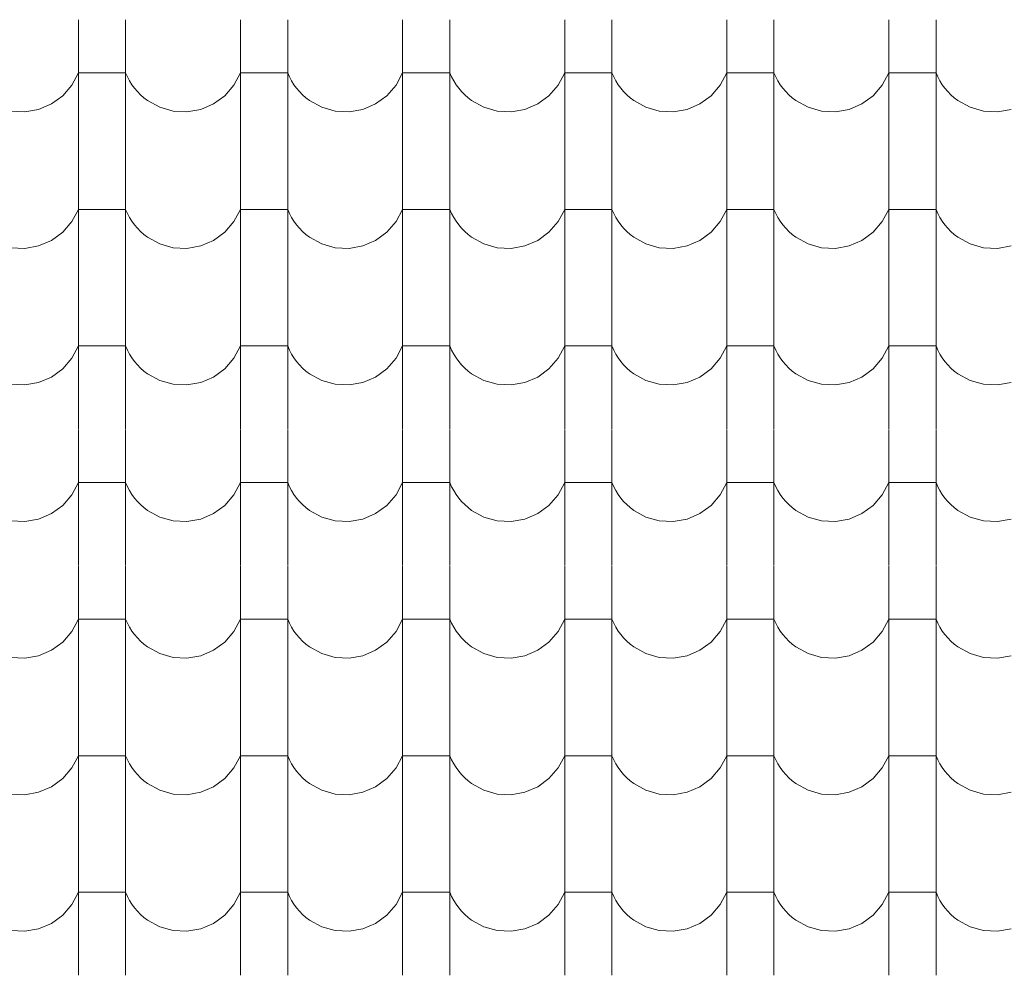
# Model space of a CAD drawing. Header units: millimetres. Extents: x -20699 to 32021, y -4298 to 11971.
# Tile 33 of 74: x -13469 to -12466, y 8829 to 9802. Entities that reach past the tile are written whole.
import ezdxf

# ---------------------------------------------------------------- set-up
doc = ezdxf.new("R2010")
doc.units = ezdxf.units.MM
doc.header["$MEASUREMENT"] = 0
doc.layers.add('A-A_1_Bourané_Výplně - Povrchové', color=7, linetype='Continuous')
doc.layers.add('A-A_1_Konstrukce - střechy a skořepiny', color=7, linetype='Continuous')

# ---------------------------------------------------------------- blocks, each defined once
blk = doc.blocks.new('*X1', base_point=(-21954.7, -8431.5))
at = {"layer": 'A-A_1_Bourané_Výplně - Povrchové', "color": 251, "linetype": 'Continuous', "lineweight": 20, "true_color": 0x6a6a6a}
for p, q in [((-13408.9, 9801.5), (-13408.9, 9663)), ((-13360.9, 9801.5), (-13360.9, 9663)), ((-13243.9, 9801.5), (-13243.9, 9663)), ((-13195.9, 9801.5), (-13195.9, 9663)), ((-13078.9, 9801.5), (-13078.9, 9663)), ((-13030.9, 9801.5), (-13030.9, 9663)), ((-12913.9, 9801.5), (-12913.9, 9663)), ((-12865.9, 9801.5), (-12865.9, 9663)), ((-12748.9, 9801.5), (-12748.9, 9663)), ((-12700.9, 9801.5), (-12700.9, 9663)), ((-12583.9, 9801.5), (-12583.9, 9663)), ((-12535.9, 9801.5), (-12535.9, 9663)), ((-13415.6, 9735), (-13408.9, 9747.5)), ((-13384.9, 9747.5), (-13408.9, 9747.5)), ((-13360.9, 9747.5), (-13384.9, 9747.5)), ((-13360.9, 9747.5), (-13359, 9743.3)), ((-13359, 9743.3), (-13356.9, 9739.3)), ((-13250.6, 9735), (-13243.9, 9747.5)), ((-13219.9, 9747.5), (-13243.9, 9747.5)), ((-13195.9, 9747.5), (-13219.9, 9747.5)), ((-13195.9, 9747.5), (-13194, 9743.3)), ((-13194, 9743.3), (-13191.9, 9739.3)), ((-13085.6, 9735), (-13078.9, 9747.5)), ((-13054.9, 9747.5), (-13078.9, 9747.5)), ((-13030.9, 9747.5), (-13054.9, 9747.5)), ((-13030.9, 9747.5), (-13029, 9743.3)), ((-13029, 9743.3), (-13026.9, 9739.3)), ((-12920.6, 9735), (-12913.9, 9747.5)), ((-12889.9, 9747.5), (-12913.9, 9747.5)), ((-12865.9, 9747.5), (-12889.9, 9747.5)), ((-12865.9, 9747.5), (-12864, 9743.3)), ((-12864, 9743.3), (-12861.9, 9739.3)), ((-12755.6, 9735), (-12748.9, 9747.5)), ((-12724.9, 9747.5), (-12748.9, 9747.5)), ((-12700.9, 9747.5), (-12724.9, 9747.5)), ((-12700.9, 9747.5), (-12699, 9743.3)), ((-12699, 9743.3), (-12696.9, 9739.3)), ((-12590.6, 9735), (-12583.9, 9747.5)), ((-12559.9, 9747.5), (-12583.9, 9747.5)), ((-12535.9, 9747.5), (-12559.9, 9747.5)), ((-12535.9, 9747.5), (-12534, 9743.3)), ((-12534, 9743.3), (-12531.9, 9739.3)), ((-13424.9, 9724.2), (-13415.6, 9735)), ((-13356.9, 9739.3), (-13354.5, 9735.4)), ((-13354.5, 9735.4), (-13351.8, 9731.7)), ((-13259.9, 9724.2), (-13250.6, 9735)), ((-13191.9, 9739.3), (-13189.5, 9735.4)), ((-13189.5, 9735.4), (-13186.8, 9731.7)), ((-13094.9, 9724.2), (-13085.6, 9735)), ((-13026.9, 9739.3), (-13024.5, 9735.4)), ((-13024.5, 9735.4), (-13021.8, 9731.7)), ((-12929.9, 9724.2), (-12920.6, 9735)), ((-12861.9, 9739.3), (-12859.5, 9735.4)), ((-12859.5, 9735.4), (-12856.8, 9731.7)), ((-12764.9, 9724.2), (-12755.6, 9735)), ((-12696.9, 9739.3), (-12694.5, 9735.4)), ((-12694.5, 9735.4), (-12691.8, 9731.7)), ((-12599.9, 9724.2), (-12590.6, 9735)), ((-12531.9, 9739.3), (-12529.5, 9735.4)), ((-12529.5, 9735.4), (-12526.8, 9731.7)), ((-13436.4, 9715.9), (-13424.9, 9724.2)), ((-13351.8, 9731.7), (-13348.9, 9728.3)), ((-13348.9, 9728.3), (-13345.7, 9725)), ((-13345.7, 9725), (-13342.3, 9722)), ((-13271.4, 9715.9), (-13259.9, 9724.2)), ((-13186.8, 9731.7), (-13183.9, 9728.3)), ((-13183.9, 9728.3), (-13180.7, 9725)), ((-13180.7, 9725), (-13177.3, 9722)), ((-13106.4, 9715.9), (-13094.9, 9724.2)), ((-13021.8, 9731.7), (-13018.9, 9728.3)), ((-13018.9, 9728.3), (-13015.7, 9725)), ((-13015.7, 9725), (-13012.3, 9722)), ((-12941.4, 9715.9), (-12929.9, 9724.2)), ((-12856.8, 9731.7), (-12853.9, 9728.3)), ((-12853.9, 9728.3), (-12850.7, 9725)), ((-12850.7, 9725), (-12847.3, 9722)), ((-12776.4, 9715.9), (-12764.9, 9724.2)), ((-12691.8, 9731.7), (-12688.9, 9728.3)), ((-12688.9, 9728.3), (-12685.7, 9725)), ((-12685.7, 9725), (-12682.3, 9722)), ((-12611.4, 9715.9), (-12599.9, 9724.2)), ((-12526.8, 9731.7), (-12523.9, 9728.3)), ((-12523.9, 9728.3), (-12520.7, 9725)), ((-12520.7, 9725), (-12517.3, 9722)), ((-13449.4, 9710.3), (-13436.4, 9715.9)), ((-13342.3, 9722), (-13338.7, 9719.2)), ((-13338.7, 9719.2), (-13326.2, 9712.4)), ((-13326.2, 9712.4), (-13312.6, 9708.5)), ((-13284.4, 9710.3), (-13271.4, 9715.9)), ((-13177.3, 9722), (-13173.7, 9719.2)), ((-13173.7, 9719.2), (-13161.2, 9712.4)), ((-13161.2, 9712.4), (-13147.6, 9708.5)), ((-13119.4, 9710.3), (-13106.4, 9715.9)), ((-13012.3, 9722), (-13008.7, 9719.2)), ((-13008.7, 9719.2), (-12996.2, 9712.4)), ((-12996.2, 9712.4), (-12982.6, 9708.5)), ((-12954.4, 9710.3), (-12941.4, 9715.9)), ((-12847.3, 9722), (-12843.7, 9719.2)), ((-12843.7, 9719.2), (-12831.2, 9712.4)), ((-12831.2, 9712.4), (-12817.6, 9708.5)), ((-12789.4, 9710.3), (-12776.4, 9715.9)), ((-12682.3, 9722), (-12678.7, 9719.2)), ((-12678.7, 9719.2), (-12666.2, 9712.4)), ((-12666.2, 9712.4), (-12652.6, 9708.5)), ((-12624.4, 9710.3), (-12611.4, 9715.9)), ((-12517.3, 9722), (-12513.7, 9719.2)), ((-12513.7, 9719.2), (-12501.2, 9712.4)), ((-12501.2, 9712.4), (-12487.6, 9708.5)), ((-13477.6, 9708.5), (-13463.4, 9707.8)), ((-13463.4, 9707.8), (-13449.4, 9710.3)), ((-13312.6, 9708.5), (-13298.4, 9707.8)), ((-13298.4, 9707.8), (-13284.4, 9710.3)), ((-13147.6, 9708.5), (-13133.4, 9707.8)), ((-13133.4, 9707.8), (-13119.4, 9710.3)), ((-12982.6, 9708.5), (-12968.4, 9707.8)), ((-12968.4, 9707.8), (-12954.4, 9710.3)), ((-12817.6, 9708.5), (-12803.4, 9707.8)), ((-12803.4, 9707.8), (-12789.4, 9710.3)), ((-12652.6, 9708.5), (-12638.4, 9707.8)), ((-12638.4, 9707.8), (-12624.4, 9710.3)), ((-12487.6, 9708.5), (-12473.4, 9707.8)), ((-12473.4, 9707.8), (-12459.4, 9710.3)), ((-13408.9, 9662.5), (-13408.9, 9524)), ((-13360.9, 9662.5), (-13360.9, 9524)), ((-13243.9, 9662.5), (-13243.9, 9524)), ((-13195.9, 9662.5), (-13195.9, 9524)), ((-13078.9, 9662.5), (-13078.9, 9524)), ((-13030.9, 9662.5), (-13030.9, 9524)), ((-12913.9, 9662.5), (-12913.9, 9524)), ((-12865.9, 9662.5), (-12865.9, 9524)), ((-12748.9, 9662.5), (-12748.9, 9524)), ((-12700.9, 9662.5), (-12700.9, 9524)), ((-12583.9, 9662.5), (-12583.9, 9524)), ((-12535.9, 9662.5), (-12535.9, 9524)), ((-13415.6, 9596), (-13408.9, 9608.5)), ((-13384.9, 9608.5), (-13408.9, 9608.5)), ((-13360.9, 9608.5), (-13384.9, 9608.5)), ((-13360.9, 9608.5), (-13359, 9604.3)), ((-13359, 9604.3), (-13356.9, 9600.3)), ((-13250.6, 9596), (-13243.9, 9608.5)), ((-13219.9, 9608.5), (-13243.9, 9608.5)), ((-13195.9, 9608.5), (-13219.9, 9608.5)), ((-13195.9, 9608.5), (-13194, 9604.3)), ((-13194, 9604.3), (-13191.9, 9600.3)), ((-13085.6, 9596), (-13078.9, 9608.5)), ((-13054.9, 9608.5), (-13078.9, 9608.5)), ((-13030.9, 9608.5), (-13054.9, 9608.5)), ((-13030.9, 9608.5), (-13029, 9604.3)), ((-13029, 9604.3), (-13026.9, 9600.3)), ((-12920.6, 9596), (-12913.9, 9608.5)), ((-12889.9, 9608.5), (-12913.9, 9608.5)), ((-12865.9, 9608.5), (-12889.9, 9608.5)), ((-12865.9, 9608.5), (-12864, 9604.3)), ((-12864, 9604.3), (-12861.9, 9600.3)), ((-12755.6, 9596), (-12748.9, 9608.5)), ((-12724.9, 9608.5), (-12748.9, 9608.5)), ((-12700.9, 9608.5), (-12724.9, 9608.5)), ((-12700.9, 9608.5), (-12699, 9604.3)), ((-12699, 9604.3), (-12696.9, 9600.3)), ((-12590.6, 9596), (-12583.9, 9608.5)), ((-12559.9, 9608.5), (-12583.9, 9608.5)), ((-12535.9, 9608.5), (-12559.9, 9608.5)), ((-12535.9, 9608.5), (-12534, 9604.3)), ((-12534, 9604.3), (-12531.9, 9600.3)), ((-13424.9, 9585.2), (-13415.6, 9596)), ((-13356.9, 9600.3), (-13354.5, 9596.4)), ((-13354.5, 9596.4), (-13351.8, 9592.7)), ((-13351.8, 9592.7), (-13348.9, 9589.3)), ((-13259.9, 9585.2), (-13250.6, 9596)), ((-13191.9, 9600.3), (-13189.5, 9596.4)), ((-13189.5, 9596.4), (-13186.8, 9592.7)), ((-13186.8, 9592.7), (-13183.9, 9589.3)), ((-13094.9, 9585.2), (-13085.6, 9596)), ((-13026.9, 9600.3), (-13024.5, 9596.4)), ((-13024.5, 9596.4), (-13021.8, 9592.7)), ((-13021.8, 9592.7), (-13018.9, 9589.3)), ((-12929.9, 9585.2), (-12920.6, 9596)), ((-12861.9, 9600.3), (-12859.5, 9596.4)), ((-12859.5, 9596.4), (-12856.8, 9592.7)), ((-12856.8, 9592.7), (-12853.9, 9589.3)), ((-12764.9, 9585.2), (-12755.6, 9596)), ((-12696.9, 9600.3), (-12694.5, 9596.4)), ((-12694.5, 9596.4), (-12691.8, 9592.7)), ((-12691.8, 9592.7), (-12688.9, 9589.3)), ((-12599.9, 9585.2), (-12590.6, 9596)), ((-12531.9, 9600.3), (-12529.5, 9596.4)), ((-12529.5, 9596.4), (-12526.8, 9592.7)), ((-12526.8, 9592.7), (-12523.9, 9589.3)), ((-13436.4, 9576.9), (-13424.9, 9585.2)), ((-13348.9, 9589.3), (-13345.7, 9586)), ((-13345.7, 9586), (-13342.3, 9583)), ((-13342.3, 9583), (-13338.7, 9580.2)), ((-13271.4, 9576.9), (-13259.9, 9585.2)), ((-13183.9, 9589.3), (-13180.7, 9586)), ((-13180.7, 9586), (-13177.3, 9583)), ((-13177.3, 9583), (-13173.7, 9580.2)), ((-13106.4, 9576.9), (-13094.9, 9585.2)), ((-13018.9, 9589.3), (-13015.7, 9586)), ((-13015.7, 9586), (-13012.3, 9583)), ((-13012.3, 9583), (-13008.7, 9580.2)), ((-12941.4, 9576.9), (-12929.9, 9585.2)), ((-12853.9, 9589.3), (-12850.7, 9586)), ((-12850.7, 9586), (-12847.3, 9583)), ((-12847.3, 9583), (-12843.7, 9580.2)), ((-12776.4, 9576.9), (-12764.9, 9585.2)), ((-12688.9, 9589.3), (-12685.7, 9586)), ((-12685.7, 9586), (-12682.3, 9583)), ((-12682.3, 9583), (-12678.7, 9580.2)), ((-12611.4, 9576.9), (-12599.9, 9585.2)), ((-12523.9, 9589.3), (-12520.7, 9586)), ((-12520.7, 9586), (-12517.3, 9583)), ((-12517.3, 9583), (-12513.7, 9580.2)), ((-13449.4, 9571.3), (-13436.4, 9576.9)), ((-13338.7, 9580.2), (-13326.2, 9573.4)), ((-13326.2, 9573.4), (-13312.6, 9569.5)), ((-13284.4, 9571.3), (-13271.4, 9576.9)), ((-13173.7, 9580.2), (-13161.2, 9573.4)), ((-13161.2, 9573.4), (-13147.6, 9569.5)), ((-13119.4, 9571.3), (-13106.4, 9576.9)), ((-13008.7, 9580.2), (-12996.2, 9573.4)), ((-12996.2, 9573.4), (-12982.6, 9569.5)), ((-12954.4, 9571.3), (-12941.4, 9576.9)), ((-12843.7, 9580.2), (-12831.2, 9573.4)), ((-12831.2, 9573.4), (-12817.6, 9569.5)), ((-12789.4, 9571.3), (-12776.4, 9576.9)), ((-12678.7, 9580.2), (-12666.2, 9573.4)), ((-12666.2, 9573.4), (-12652.6, 9569.5)), ((-12624.4, 9571.3), (-12611.4, 9576.9)), ((-12513.7, 9580.2), (-12501.2, 9573.4)), ((-12501.2, 9573.4), (-12487.6, 9569.5)), ((-13477.6, 9569.5), (-13463.4, 9568.8)), ((-13463.4, 9568.8), (-13449.4, 9571.3)), ((-13312.6, 9569.5), (-13298.4, 9568.8)), ((-13298.4, 9568.8), (-13284.4, 9571.3)), ((-13147.6, 9569.5), (-13133.4, 9568.8)), ((-13133.4, 9568.8), (-13119.4, 9571.3)), ((-12982.6, 9569.5), (-12968.4, 9568.8)), ((-12968.4, 9568.8), (-12954.4, 9571.3)), ((-12817.6, 9569.5), (-12803.4, 9568.8)), ((-12803.4, 9568.8), (-12789.4, 9571.3)), ((-12652.6, 9569.5), (-12638.4, 9568.8)), ((-12638.4, 9568.8), (-12624.4, 9571.3)), ((-12487.6, 9569.5), (-12473.4, 9568.8)), ((-12473.4, 9568.8), (-12459.4, 9571.3)), ((-13408.9, 9523.5), (-13408.9, 9385)), ((-13360.9, 9523.5), (-13360.9, 9385)), ((-13243.9, 9523.5), (-13243.9, 9385)), ((-13195.9, 9523.5), (-13195.9, 9385)), ((-13078.9, 9523.5), (-13078.9, 9385)), ((-13030.9, 9523.5), (-13030.9, 9385)), ((-12913.9, 9523.5), (-12913.9, 9385)), ((-12865.9, 9523.5), (-12865.9, 9385)), ((-12748.9, 9523.5), (-12748.9, 9385)), ((-12700.9, 9523.5), (-12700.9, 9385)), ((-12583.9, 9523.5), (-12583.9, 9385)), ((-12535.9, 9523.5), (-12535.9, 9385)), ((-13415.6, 9457), (-13408.9, 9469.5)), ((-13384.9, 9469.5), (-13408.9, 9469.5)), ((-13360.9, 9469.5), (-13384.9, 9469.5)), ((-13360.9, 9469.5), (-13359, 9465.3)), ((-13359, 9465.3), (-13356.9, 9461.3)), ((-13250.6, 9457), (-13243.9, 9469.5)), ((-13219.9, 9469.5), (-13243.9, 9469.5)), ((-13195.9, 9469.5), (-13219.9, 9469.5)), ((-13195.9, 9469.5), (-13194, 9465.3)), ((-13194, 9465.3), (-13191.9, 9461.3)), ((-13085.6, 9457), (-13078.9, 9469.5)), ((-13054.9, 9469.5), (-13078.9, 9469.5)), ((-13030.9, 9469.5), (-13054.9, 9469.5)), ((-13030.9, 9469.5), (-13029, 9465.3)), ((-13029, 9465.3), (-13026.9, 9461.3)), ((-12920.6, 9457), (-12913.9, 9469.5)), ((-12889.9, 9469.5), (-12913.9, 9469.5)), ((-12865.9, 9469.5), (-12889.9, 9469.5)), ((-12865.9, 9469.5), (-12864, 9465.3)), ((-12864, 9465.3), (-12861.9, 9461.3)), ((-12755.6, 9457), (-12748.9, 9469.5)), ((-12724.9, 9469.5), (-12748.9, 9469.5)), ((-12700.9, 9469.5), (-12724.9, 9469.5)), ((-12700.9, 9469.5), (-12699, 9465.3)), ((-12699, 9465.3), (-12696.9, 9461.3)), ((-12590.6, 9457), (-12583.9, 9469.5)), ((-12559.9, 9469.5), (-12583.9, 9469.5)), ((-12535.9, 9469.5), (-12559.9, 9469.5)), ((-12535.9, 9469.5), (-12534, 9465.3)), ((-12534, 9465.3), (-12531.9, 9461.3)), ((-13424.9, 9446.2), (-13415.6, 9457)), ((-13356.9, 9461.3), (-13354.5, 9457.4)), ((-13354.5, 9457.4), (-13351.8, 9453.7)), ((-13351.8, 9453.7), (-13348.9, 9450.3)), ((-13259.9, 9446.2), (-13250.6, 9457)), ((-13191.9, 9461.3), (-13189.5, 9457.4)), ((-13189.5, 9457.4), (-13186.8, 9453.7)), ((-13186.8, 9453.7), (-13183.9, 9450.3)), ((-13094.9, 9446.2), (-13085.6, 9457)), ((-13026.9, 9461.3), (-13024.5, 9457.4)), ((-13024.5, 9457.4), (-13021.8, 9453.7)), ((-13021.8, 9453.7), (-13018.9, 9450.3)), ((-12929.9, 9446.2), (-12920.6, 9457)), ((-12861.9, 9461.3), (-12859.5, 9457.4)), ((-12859.5, 9457.4), (-12856.8, 9453.7)), ((-12856.8, 9453.7), (-12853.9, 9450.3)), ((-12764.9, 9446.2), (-12755.6, 9457)), ((-12696.9, 9461.3), (-12694.5, 9457.4)), ((-12694.5, 9457.4), (-12691.8, 9453.7)), ((-12691.8, 9453.7), (-12688.9, 9450.3)), ((-12599.9, 9446.2), (-12590.6, 9457)), ((-12531.9, 9461.3), (-12529.5, 9457.4)), ((-12529.5, 9457.4), (-12526.8, 9453.7)), ((-12526.8, 9453.7), (-12523.9, 9450.3)), ((-13436.4, 9437.9), (-13424.9, 9446.2)), ((-13348.9, 9450.3), (-13345.7, 9447)), ((-13345.7, 9447), (-13342.3, 9444)), ((-13342.3, 9444), (-13338.7, 9441.2)), ((-13271.4, 9437.9), (-13259.9, 9446.2)), ((-13183.9, 9450.3), (-13180.7, 9447)), ((-13180.7, 9447), (-13177.3, 9444)), ((-13177.3, 9444), (-13173.7, 9441.2)), ((-13106.4, 9437.9), (-13094.9, 9446.2)), ((-13018.9, 9450.3), (-13015.7, 9447)), ((-13015.7, 9447), (-13012.3, 9444)), ((-13012.3, 9444), (-13008.7, 9441.2)), ((-12941.4, 9437.9), (-12929.9, 9446.2)), ((-12853.9, 9450.3), (-12850.7, 9447)), ((-12850.7, 9447), (-12847.3, 9444)), ((-12847.3, 9444), (-12843.7, 9441.2)), ((-12776.4, 9437.9), (-12764.9, 9446.2)), ((-12688.9, 9450.3), (-12685.7, 9447)), ((-12685.7, 9447), (-12682.3, 9444)), ((-12682.3, 9444), (-12678.7, 9441.2)), ((-12611.4, 9437.9), (-12599.9, 9446.2)), ((-12523.9, 9450.3), (-12520.7, 9447)), ((-12520.7, 9447), (-12517.3, 9444)), ((-12517.3, 9444), (-12513.7, 9441.2)), ((-13463.4, 9429.8), (-13449.4, 9432.3)), ((-13449.4, 9432.3), (-13436.4, 9437.9)), ((-13338.7, 9441.2), (-13326.2, 9434.4)), ((-13326.2, 9434.4), (-13312.6, 9430.5)), ((-13298.4, 9429.8), (-13284.4, 9432.3)), ((-13284.4, 9432.3), (-13271.4, 9437.9)), ((-13173.7, 9441.2), (-13161.2, 9434.4)), ((-13161.2, 9434.4), (-13147.6, 9430.5)), ((-13133.4, 9429.8), (-13119.4, 9432.3)), ((-13119.4, 9432.3), (-13106.4, 9437.9)), ((-13008.7, 9441.2), (-12996.2, 9434.4)), ((-12996.2, 9434.4), (-12982.6, 9430.5)), ((-12968.4, 9429.8), (-12954.4, 9432.3)), ((-12954.4, 9432.3), (-12941.4, 9437.9)), ((-12843.7, 9441.2), (-12831.2, 9434.4)), ((-12831.2, 9434.4), (-12817.6, 9430.5)), ((-12803.4, 9429.8), (-12789.4, 9432.3)), ((-12789.4, 9432.3), (-12776.4, 9437.9)), ((-12678.7, 9441.2), (-12666.2, 9434.4)), ((-12666.2, 9434.4), (-12652.6, 9430.5)), ((-12638.4, 9429.8), (-12624.4, 9432.3)), ((-12624.4, 9432.3), (-12611.4, 9437.9)), ((-12513.7, 9441.2), (-12501.2, 9434.4)), ((-12501.2, 9434.4), (-12487.6, 9430.5)), ((-12473.4, 9429.8), (-12459.4, 9432.3)), ((-13477.6, 9430.5), (-13463.4, 9429.8)), ((-13312.6, 9430.5), (-13298.4, 9429.8)), ((-13147.6, 9430.5), (-13133.4, 9429.8)), ((-12982.6, 9430.5), (-12968.4, 9429.8)), ((-12817.6, 9430.5), (-12803.4, 9429.8)), ((-12652.6, 9430.5), (-12638.4, 9429.8)), ((-12487.6, 9430.5), (-12473.4, 9429.8)), ((-13408.9, 9384.5), (-13408.9, 9246)), ((-13360.9, 9384.5), (-13360.9, 9246)), ((-13243.9, 9384.5), (-13243.9, 9246)), ((-13195.9, 9384.5), (-13195.9, 9246)), ((-13078.9, 9384.5), (-13078.9, 9246)), ((-13030.9, 9384.5), (-13030.9, 9246)), ((-12913.9, 9384.5), (-12913.9, 9246)), ((-12865.9, 9384.5), (-12865.9, 9246)), ((-12748.9, 9384.5), (-12748.9, 9246)), ((-12700.9, 9384.5), (-12700.9, 9246)), ((-12583.9, 9384.5), (-12583.9, 9246)), ((-12535.9, 9384.5), (-12535.9, 9246)), ((-13415.6, 9318), (-13408.9, 9330.5)), ((-13384.9, 9330.5), (-13408.9, 9330.5)), ((-13360.9, 9330.5), (-13384.9, 9330.5)), ((-13360.9, 9330.5), (-13359, 9326.3)), ((-13359, 9326.3), (-13356.9, 9322.3)), ((-13356.9, 9322.3), (-13354.5, 9318.4)), ((-13250.6, 9318), (-13243.9, 9330.5)), ((-13219.9, 9330.5), (-13243.9, 9330.5)), ((-13195.9, 9330.5), (-13219.9, 9330.5)), ((-13195.9, 9330.5), (-13194, 9326.3)), ((-13194, 9326.3), (-13191.9, 9322.3)), ((-13191.9, 9322.3), (-13189.5, 9318.4)), ((-13085.6, 9318), (-13078.9, 9330.5)), ((-13054.9, 9330.5), (-13078.9, 9330.5)), ((-13030.9, 9330.5), (-13054.9, 9330.5)), ((-13030.9, 9330.5), (-13029, 9326.3)), ((-13029, 9326.3), (-13026.9, 9322.3)), ((-13026.9, 9322.3), (-13024.5, 9318.4)), ((-12920.6, 9318), (-12913.9, 9330.5)), ((-12889.9, 9330.5), (-12913.9, 9330.5)), ((-12865.9, 9330.5), (-12889.9, 9330.5)), ((-12865.9, 9330.5), (-12864, 9326.3)), ((-12864, 9326.3), (-12861.9, 9322.3)), ((-12861.9, 9322.3), (-12859.5, 9318.4)), ((-12755.6, 9318), (-12748.9, 9330.5)), ((-12724.9, 9330.5), (-12748.9, 9330.5)), ((-12700.9, 9330.5), (-12724.9, 9330.5)), ((-12700.9, 9330.5), (-12699, 9326.3)), ((-12699, 9326.3), (-12696.9, 9322.3)), ((-12696.9, 9322.3), (-12694.5, 9318.4)), ((-12590.6, 9318), (-12583.9, 9330.5)), ((-12559.9, 9330.5), (-12583.9, 9330.5)), ((-12535.9, 9330.5), (-12559.9, 9330.5)), ((-12535.9, 9330.5), (-12534, 9326.3)), ((-12534, 9326.3), (-12531.9, 9322.3)), ((-12531.9, 9322.3), (-12529.5, 9318.4)), ((-13424.9, 9307.2), (-13415.6, 9318)), ((-13354.5, 9318.4), (-13351.8, 9314.7)), ((-13351.8, 9314.7), (-13348.9, 9311.3)), ((-13348.9, 9311.3), (-13345.7, 9308)), ((-13259.9, 9307.2), (-13250.6, 9318)), ((-13189.5, 9318.4), (-13186.8, 9314.7)), ((-13186.8, 9314.7), (-13183.9, 9311.3)), ((-13183.9, 9311.3), (-13180.7, 9308)), ((-13094.9, 9307.2), (-13085.6, 9318)), ((-13024.5, 9318.4), (-13021.8, 9314.7)), ((-13021.8, 9314.7), (-13018.9, 9311.3)), ((-13018.9, 9311.3), (-13015.7, 9308)), ((-12929.9, 9307.2), (-12920.6, 9318)), ((-12859.5, 9318.4), (-12856.8, 9314.7)), ((-12856.8, 9314.7), (-12853.9, 9311.3)), ((-12853.9, 9311.3), (-12850.7, 9308)), ((-12764.9, 9307.2), (-12755.6, 9318)), ((-12694.5, 9318.4), (-12691.8, 9314.7)), ((-12691.8, 9314.7), (-12688.9, 9311.3)), ((-12688.9, 9311.3), (-12685.7, 9308)), ((-12599.9, 9307.2), (-12590.6, 9318)), ((-12529.5, 9318.4), (-12526.8, 9314.7)), ((-12526.8, 9314.7), (-12523.9, 9311.3)), ((-12523.9, 9311.3), (-12520.7, 9308)), ((-13436.4, 9298.9), (-13424.9, 9307.2)), ((-13345.7, 9308), (-13342.3, 9305)), ((-13342.3, 9305), (-13338.7, 9302.2)), ((-13338.7, 9302.2), (-13326.2, 9295.4)), ((-13271.4, 9298.9), (-13259.9, 9307.2)), ((-13180.7, 9308), (-13177.3, 9305)), ((-13177.3, 9305), (-13173.7, 9302.2)), ((-13173.7, 9302.2), (-13161.2, 9295.4)), ((-13106.4, 9298.9), (-13094.9, 9307.2)), ((-13015.7, 9308), (-13012.3, 9305)), ((-13012.3, 9305), (-13008.7, 9302.2)), ((-13008.7, 9302.2), (-12996.2, 9295.4)), ((-12941.4, 9298.9), (-12929.9, 9307.2)), ((-12850.7, 9308), (-12847.3, 9305)), ((-12847.3, 9305), (-12843.7, 9302.2)), ((-12843.7, 9302.2), (-12831.2, 9295.4)), ((-12776.4, 9298.9), (-12764.9, 9307.2)), ((-12685.7, 9308), (-12682.3, 9305)), ((-12682.3, 9305), (-12678.7, 9302.2)), ((-12678.7, 9302.2), (-12666.2, 9295.4)), ((-12611.4, 9298.9), (-12599.9, 9307.2)), ((-12520.7, 9308), (-12517.3, 9305)), ((-12517.3, 9305), (-12513.7, 9302.2)), ((-12513.7, 9302.2), (-12501.2, 9295.4)), ((-13477.6, 9291.5), (-13463.4, 9290.8)), ((-13463.4, 9290.8), (-13449.4, 9293.3)), ((-13449.4, 9293.3), (-13436.4, 9298.9)), ((-13326.2, 9295.4), (-13312.6, 9291.5)), ((-13312.6, 9291.5), (-13298.4, 9290.8)), ((-13298.4, 9290.8), (-13284.4, 9293.3)), ((-13284.4, 9293.3), (-13271.4, 9298.9)), ((-13161.2, 9295.4), (-13147.6, 9291.5)), ((-13147.6, 9291.5), (-13133.4, 9290.8)), ((-13133.4, 9290.8), (-13119.4, 9293.3)), ((-13119.4, 9293.3), (-13106.4, 9298.9)), ((-12996.2, 9295.4), (-12982.6, 9291.5)), ((-12982.6, 9291.5), (-12968.4, 9290.8)), ((-12968.4, 9290.8), (-12954.4, 9293.3)), ((-12954.4, 9293.3), (-12941.4, 9298.9)), ((-12831.2, 9295.4), (-12817.6, 9291.5)), ((-12817.6, 9291.5), (-12803.4, 9290.8)), ((-12803.4, 9290.8), (-12789.4, 9293.3)), ((-12789.4, 9293.3), (-12776.4, 9298.9)), ((-12666.2, 9295.4), (-12652.6, 9291.5)), ((-12652.6, 9291.5), (-12638.4, 9290.8)), ((-12638.4, 9290.8), (-12624.4, 9293.3)), ((-12624.4, 9293.3), (-12611.4, 9298.9)), ((-12501.2, 9295.4), (-12487.6, 9291.5)), ((-12487.6, 9291.5), (-12473.4, 9290.8)), ((-12473.4, 9290.8), (-12459.4, 9293.3)), ((-13408.9, 9245.5), (-13408.9, 9107)), ((-13360.9, 9245.5), (-13360.9, 9107)), ((-13243.9, 9245.5), (-13243.9, 9107)), ((-13195.9, 9245.5), (-13195.9, 9107)), ((-13078.9, 9245.5), (-13078.9, 9107)), ((-13030.9, 9245.5), (-13030.9, 9107)), ((-12913.9, 9245.5), (-12913.9, 9107)), ((-12865.9, 9245.5), (-12865.9, 9107)), ((-12748.9, 9245.5), (-12748.9, 9107)), ((-12700.9, 9245.5), (-12700.9, 9107)), ((-12583.9, 9245.5), (-12583.9, 9107)), ((-12535.9, 9245.5), (-12535.9, 9107)), ((-13415.6, 9179), (-13408.9, 9191.5)), ((-13384.9, 9191.5), (-13408.9, 9191.5)), ((-13360.9, 9191.5), (-13384.9, 9191.5)), ((-13360.9, 9191.5), (-13359, 9187.3)), ((-13250.6, 9179), (-13243.9, 9191.5)), ((-13219.9, 9191.5), (-13243.9, 9191.5)), ((-13195.9, 9191.5), (-13219.9, 9191.5)), ((-13195.9, 9191.5), (-13194, 9187.3)), ((-13085.6, 9179), (-13078.9, 9191.5)), ((-13054.9, 9191.5), (-13078.9, 9191.5)), ((-13030.9, 9191.5), (-13054.9, 9191.5)), ((-13030.9, 9191.5), (-13029, 9187.3)), ((-12920.6, 9179), (-12913.9, 9191.5)), ((-12889.9, 9191.5), (-12913.9, 9191.5)), ((-12865.9, 9191.5), (-12889.9, 9191.5)), ((-12865.9, 9191.5), (-12864, 9187.3)), ((-12755.6, 9179), (-12748.9, 9191.5)), ((-12724.9, 9191.5), (-12748.9, 9191.5)), ((-12700.9, 9191.5), (-12724.9, 9191.5)), ((-12700.9, 9191.5), (-12699, 9187.3)), ((-12590.6, 9179), (-12583.9, 9191.5)), ((-12559.9, 9191.5), (-12583.9, 9191.5)), ((-12535.9, 9191.5), (-12559.9, 9191.5)), ((-12535.9, 9191.5), (-12534, 9187.3)), ((-13359, 9187.3), (-13356.9, 9183.3)), ((-13356.9, 9183.3), (-13354.5, 9179.4)), ((-13194, 9187.3), (-13191.9, 9183.3)), ((-13191.9, 9183.3), (-13189.5, 9179.4)), ((-13029, 9187.3), (-13026.9, 9183.3)), ((-13026.9, 9183.3), (-13024.5, 9179.4)), ((-12864, 9187.3), (-12861.9, 9183.3)), ((-12861.9, 9183.3), (-12859.5, 9179.4)), ((-12699, 9187.3), (-12696.9, 9183.3)), ((-12696.9, 9183.3), (-12694.5, 9179.4)), ((-12534, 9187.3), (-12531.9, 9183.3)), ((-12531.9, 9183.3), (-12529.5, 9179.4)), ((-13424.9, 9168.2), (-13415.6, 9179)), ((-13354.5, 9179.4), (-13351.8, 9175.7)), ((-13351.8, 9175.7), (-13348.9, 9172.3)), ((-13348.9, 9172.3), (-13345.7, 9169)), ((-13259.9, 9168.2), (-13250.6, 9179)), ((-13189.5, 9179.4), (-13186.8, 9175.7)), ((-13186.8, 9175.7), (-13183.9, 9172.3)), ((-13183.9, 9172.3), (-13180.7, 9169)), ((-13094.9, 9168.2), (-13085.6, 9179)), ((-13024.5, 9179.4), (-13021.8, 9175.7)), ((-13021.8, 9175.7), (-13018.9, 9172.3)), ((-13018.9, 9172.3), (-13015.7, 9169)), ((-12929.9, 9168.2), (-12920.6, 9179)), ((-12859.5, 9179.4), (-12856.8, 9175.7)), ((-12856.8, 9175.7), (-12853.9, 9172.3)), ((-12853.9, 9172.3), (-12850.7, 9169)), ((-12764.9, 9168.2), (-12755.6, 9179)), ((-12694.5, 9179.4), (-12691.8, 9175.7)), ((-12691.8, 9175.7), (-12688.9, 9172.3)), ((-12688.9, 9172.3), (-12685.7, 9169)), ((-12599.9, 9168.2), (-12590.6, 9179)), ((-12529.5, 9179.4), (-12526.8, 9175.7)), ((-12526.8, 9175.7), (-12523.9, 9172.3)), ((-12523.9, 9172.3), (-12520.7, 9169)), ((-13436.4, 9159.9), (-13424.9, 9168.2)), ((-13345.7, 9169), (-13342.3, 9166)), ((-13342.3, 9166), (-13338.7, 9163.2)), ((-13338.7, 9163.2), (-13326.2, 9156.4)), ((-13271.4, 9159.9), (-13259.9, 9168.2)), ((-13180.7, 9169), (-13177.3, 9166)), ((-13177.3, 9166), (-13173.7, 9163.2)), ((-13173.7, 9163.2), (-13161.2, 9156.4)), ((-13106.4, 9159.9), (-13094.9, 9168.2)), ((-13015.7, 9169), (-13012.3, 9166)), ((-13012.3, 9166), (-13008.7, 9163.2)), ((-13008.7, 9163.2), (-12996.2, 9156.4)), ((-12941.4, 9159.9), (-12929.9, 9168.2)), ((-12850.7, 9169), (-12847.3, 9166)), ((-12847.3, 9166), (-12843.7, 9163.2)), ((-12843.7, 9163.2), (-12831.2, 9156.4)), ((-12776.4, 9159.9), (-12764.9, 9168.2)), ((-12685.7, 9169), (-12682.3, 9166)), ((-12682.3, 9166), (-12678.7, 9163.2)), ((-12678.7, 9163.2), (-12666.2, 9156.4)), ((-12611.4, 9159.9), (-12599.9, 9168.2)), ((-12520.7, 9169), (-12517.3, 9166)), ((-12517.3, 9166), (-12513.7, 9163.2)), ((-12513.7, 9163.2), (-12501.2, 9156.4)), ((-13477.6, 9152.5), (-13463.4, 9151.8)), ((-13463.4, 9151.8), (-13449.4, 9154.3)), ((-13449.4, 9154.3), (-13436.4, 9159.9)), ((-13326.2, 9156.4), (-13312.6, 9152.5)), ((-13312.6, 9152.5), (-13298.4, 9151.8)), ((-13298.4, 9151.8), (-13284.4, 9154.3)), ((-13284.4, 9154.3), (-13271.4, 9159.9)), ((-13161.2, 9156.4), (-13147.6, 9152.5)), ((-13147.6, 9152.5), (-13133.4, 9151.8)), ((-13133.4, 9151.8), (-13119.4, 9154.3)), ((-13119.4, 9154.3), (-13106.4, 9159.9)), ((-12996.2, 9156.4), (-12982.6, 9152.5)), ((-12982.6, 9152.5), (-12968.4, 9151.8)), ((-12968.4, 9151.8), (-12954.4, 9154.3)), ((-12954.4, 9154.3), (-12941.4, 9159.9)), ((-12831.2, 9156.4), (-12817.6, 9152.5)), ((-12817.6, 9152.5), (-12803.4, 9151.8)), ((-12803.4, 9151.8), (-12789.4, 9154.3)), ((-12789.4, 9154.3), (-12776.4, 9159.9)), ((-12666.2, 9156.4), (-12652.6, 9152.5)), ((-12652.6, 9152.5), (-12638.4, 9151.8)), ((-12638.4, 9151.8), (-12624.4, 9154.3)), ((-12624.4, 9154.3), (-12611.4, 9159.9)), ((-12501.2, 9156.4), (-12487.6, 9152.5)), ((-12487.6, 9152.5), (-12473.4, 9151.8)), ((-12473.4, 9151.8), (-12459.4, 9154.3)), ((-13408.9, 9106.5), (-13408.9, 8968)), ((-13360.9, 9106.5), (-13360.9, 8968)), ((-13243.9, 9106.5), (-13243.9, 8968)), ((-13195.9, 9106.5), (-13195.9, 8968)), ((-13078.9, 9106.5), (-13078.9, 8968)), ((-13030.9, 9106.5), (-13030.9, 8968)), ((-12913.9, 9106.5), (-12913.9, 8968)), ((-12865.9, 9106.5), (-12865.9, 8968)), ((-12748.9, 9106.5), (-12748.9, 8968)), ((-12700.9, 9106.5), (-12700.9, 8968)), ((-12583.9, 9106.5), (-12583.9, 8968)), ((-12535.9, 9106.5), (-12535.9, 8968)), ((-13415.6, 9040), (-13408.9, 9052.5)), ((-13384.9, 9052.5), (-13408.9, 9052.5)), ((-13360.9, 9052.5), (-13384.9, 9052.5)), ((-13360.9, 9052.5), (-13359, 9048.3)), ((-13250.6, 9040), (-13243.9, 9052.5)), ((-13219.9, 9052.5), (-13243.9, 9052.5)), ((-13195.9, 9052.5), (-13219.9, 9052.5)), ((-13195.9, 9052.5), (-13194, 9048.3)), ((-13085.6, 9040), (-13078.9, 9052.5)), ((-13054.9, 9052.5), (-13078.9, 9052.5)), ((-13030.9, 9052.5), (-13054.9, 9052.5)), ((-13030.9, 9052.5), (-13029, 9048.3)), ((-12920.6, 9040), (-12913.9, 9052.5)), ((-12889.9, 9052.5), (-12913.9, 9052.5)), ((-12865.9, 9052.5), (-12889.9, 9052.5)), ((-12865.9, 9052.5), (-12864, 9048.3)), ((-12755.6, 9040), (-12748.9, 9052.5)), ((-12724.9, 9052.5), (-12748.9, 9052.5)), ((-12700.9, 9052.5), (-12724.9, 9052.5)), ((-12700.9, 9052.5), (-12699, 9048.3)), ((-12590.6, 9040), (-12583.9, 9052.5)), ((-12559.9, 9052.5), (-12583.9, 9052.5)), ((-12535.9, 9052.5), (-12559.9, 9052.5)), ((-12535.9, 9052.5), (-12534, 9048.3)), ((-13359, 9048.3), (-13356.9, 9044.3)), ((-13356.9, 9044.3), (-13354.5, 9040.4)), ((-13194, 9048.3), (-13191.9, 9044.3)), ((-13191.9, 9044.3), (-13189.5, 9040.4)), ((-13029, 9048.3), (-13026.9, 9044.3)), ((-13026.9, 9044.3), (-13024.5, 9040.4)), ((-12864, 9048.3), (-12861.9, 9044.3)), ((-12861.9, 9044.3), (-12859.5, 9040.4)), ((-12699, 9048.3), (-12696.9, 9044.3)), ((-12696.9, 9044.3), (-12694.5, 9040.4)), ((-12534, 9048.3), (-12531.9, 9044.3)), ((-12531.9, 9044.3), (-12529.5, 9040.4)), ((-13424.9, 9029.2), (-13415.6, 9040)), ((-13354.5, 9040.4), (-13351.8, 9036.7)), ((-13351.8, 9036.7), (-13348.9, 9033.3)), ((-13348.9, 9033.3), (-13345.7, 9030)), ((-13259.9, 9029.2), (-13250.6, 9040)), ((-13189.5, 9040.4), (-13186.8, 9036.7)), ((-13186.8, 9036.7), (-13183.9, 9033.3)), ((-13183.9, 9033.3), (-13180.7, 9030)), ((-13094.9, 9029.2), (-13085.6, 9040)), ((-13024.5, 9040.4), (-13021.8, 9036.7)), ((-13021.8, 9036.7), (-13018.9, 9033.3)), ((-13018.9, 9033.3), (-13015.7, 9030)), ((-12929.9, 9029.2), (-12920.6, 9040)), ((-12859.5, 9040.4), (-12856.8, 9036.7)), ((-12856.8, 9036.7), (-12853.9, 9033.3)), ((-12853.9, 9033.3), (-12850.7, 9030)), ((-12764.9, 9029.2), (-12755.6, 9040)), ((-12694.5, 9040.4), (-12691.8, 9036.7)), ((-12691.8, 9036.7), (-12688.9, 9033.3)), ((-12688.9, 9033.3), (-12685.7, 9030)), ((-12599.9, 9029.2), (-12590.6, 9040)), ((-12529.5, 9040.4), (-12526.8, 9036.7)), ((-12526.8, 9036.7), (-12523.9, 9033.3)), ((-12523.9, 9033.3), (-12520.7, 9030)), ((-13449.4, 9015.3), (-13436.4, 9020.9)), ((-13436.4, 9020.9), (-13424.9, 9029.2)), ((-13345.7, 9030), (-13342.3, 9027)), ((-13342.3, 9027), (-13338.7, 9024.2)), ((-13338.7, 9024.2), (-13326.2, 9017.4)), ((-13284.4, 9015.3), (-13271.4, 9020.9)), ((-13271.4, 9020.9), (-13259.9, 9029.2)), ((-13180.7, 9030), (-13177.3, 9027)), ((-13177.3, 9027), (-13173.7, 9024.2)), ((-13173.7, 9024.2), (-13161.2, 9017.4)), ((-13119.4, 9015.3), (-13106.4, 9020.9)), ((-13106.4, 9020.9), (-13094.9, 9029.2)), ((-13015.7, 9030), (-13012.3, 9027)), ((-13012.3, 9027), (-13008.7, 9024.2)), ((-13008.7, 9024.2), (-12996.2, 9017.4)), ((-12954.4, 9015.3), (-12941.4, 9020.9)), ((-12941.4, 9020.9), (-12929.9, 9029.2)), ((-12850.7, 9030), (-12847.3, 9027)), ((-12847.3, 9027), (-12843.7, 9024.2)), ((-12843.7, 9024.2), (-12831.2, 9017.4)), ((-12789.4, 9015.3), (-12776.4, 9020.9)), ((-12776.4, 9020.9), (-12764.9, 9029.2)), ((-12685.7, 9030), (-12682.3, 9027)), ((-12682.3, 9027), (-12678.7, 9024.2)), ((-12678.7, 9024.2), (-12666.2, 9017.4)), ((-12624.4, 9015.3), (-12611.4, 9020.9)), ((-12611.4, 9020.9), (-12599.9, 9029.2)), ((-12520.7, 9030), (-12517.3, 9027)), ((-12517.3, 9027), (-12513.7, 9024.2)), ((-12513.7, 9024.2), (-12501.2, 9017.4)), ((-13477.6, 9013.5), (-13463.4, 9012.8)), ((-13463.4, 9012.8), (-13449.4, 9015.3)), ((-13326.2, 9017.4), (-13312.6, 9013.5)), ((-13312.6, 9013.5), (-13298.4, 9012.8)), ((-13298.4, 9012.8), (-13284.4, 9015.3)), ((-13161.2, 9017.4), (-13147.6, 9013.5)), ((-13147.6, 9013.5), (-13133.4, 9012.8)), ((-13133.4, 9012.8), (-13119.4, 9015.3)), ((-12996.2, 9017.4), (-12982.6, 9013.5)), ((-12982.6, 9013.5), (-12968.4, 9012.8)), ((-12968.4, 9012.8), (-12954.4, 9015.3)), ((-12831.2, 9017.4), (-12817.6, 9013.5)), ((-12817.6, 9013.5), (-12803.4, 9012.8)), ((-12803.4, 9012.8), (-12789.4, 9015.3)), ((-12666.2, 9017.4), (-12652.6, 9013.5)), ((-12652.6, 9013.5), (-12638.4, 9012.8)), ((-12638.4, 9012.8), (-12624.4, 9015.3)), ((-12501.2, 9017.4), (-12487.6, 9013.5)), ((-12487.6, 9013.5), (-12473.4, 9012.8)), ((-12473.4, 9012.8), (-12459.4, 9015.3)), ((-13408.9, 8967.5), (-13408.9, 8829)), ((-13360.9, 8967.5), (-13360.9, 8829)), ((-13243.9, 8967.5), (-13243.9, 8829)), ((-13195.9, 8967.5), (-13195.9, 8829)), ((-13078.9, 8967.5), (-13078.9, 8829)), ((-13030.9, 8967.5), (-13030.9, 8829)), ((-12913.9, 8967.5), (-12913.9, 8829)), ((-12865.9, 8967.5), (-12865.9, 8829)), ((-12748.9, 8967.5), (-12748.9, 8829)), ((-12700.9, 8967.5), (-12700.9, 8829)), ((-12583.9, 8967.5), (-12583.9, 8829)), ((-12535.9, 8967.5), (-12535.9, 8829)), ((-13415.6, 8901), (-13408.9, 8913.5)), ((-13384.9, 8913.5), (-13408.9, 8913.5)), ((-13360.9, 8913.5), (-13384.9, 8913.5)), ((-13360.9, 8913.5), (-13359, 8909.3)), ((-13250.6, 8901), (-13243.9, 8913.5)), ((-13219.9, 8913.5), (-13243.9, 8913.5)), ((-13195.9, 8913.5), (-13219.9, 8913.5)), ((-13195.9, 8913.5), (-13194, 8909.3)), ((-13085.6, 8901), (-13078.9, 8913.5)), ((-13054.9, 8913.5), (-13078.9, 8913.5)), ((-13030.9, 8913.5), (-13054.9, 8913.5)), ((-13030.9, 8913.5), (-13029, 8909.3)), ((-12920.6, 8901), (-12913.9, 8913.5)), ((-12889.9, 8913.5), (-12913.9, 8913.5)), ((-12865.9, 8913.5), (-12889.9, 8913.5)), ((-12865.9, 8913.5), (-12864, 8909.3)), ((-12755.6, 8901), (-12748.9, 8913.5)), ((-12724.9, 8913.5), (-12748.9, 8913.5)), ((-12700.9, 8913.5), (-12724.9, 8913.5)), ((-12700.9, 8913.5), (-12699, 8909.3)), ((-12590.6, 8901), (-12583.9, 8913.5)), ((-12559.9, 8913.5), (-12583.9, 8913.5)), ((-12535.9, 8913.5), (-12559.9, 8913.5)), ((-12535.9, 8913.5), (-12534, 8909.3)), ((-13424.9, 8890.2), (-13415.6, 8901)), ((-13359, 8909.3), (-13356.9, 8905.3)), ((-13356.9, 8905.3), (-13354.5, 8901.4)), ((-13354.5, 8901.4), (-13351.8, 8897.7)), ((-13259.9, 8890.2), (-13250.6, 8901)), ((-13194, 8909.3), (-13191.9, 8905.3)), ((-13191.9, 8905.3), (-13189.5, 8901.4)), ((-13189.5, 8901.4), (-13186.8, 8897.7)), ((-13094.9, 8890.2), (-13085.6, 8901)), ((-13029, 8909.3), (-13026.9, 8905.3)), ((-13026.9, 8905.3), (-13024.5, 8901.4)), ((-13024.5, 8901.4), (-13021.8, 8897.7)), ((-12929.9, 8890.2), (-12920.6, 8901)), ((-12864, 8909.3), (-12861.9, 8905.3)), ((-12861.9, 8905.3), (-12859.5, 8901.4)), ((-12859.5, 8901.4), (-12856.8, 8897.7)), ((-12764.9, 8890.2), (-12755.6, 8901)), ((-12699, 8909.3), (-12696.9, 8905.3)), ((-12696.9, 8905.3), (-12694.5, 8901.4)), ((-12694.5, 8901.4), (-12691.8, 8897.7)), ((-12599.9, 8890.2), (-12590.6, 8901)), ((-12534, 8909.3), (-12531.9, 8905.3)), ((-12531.9, 8905.3), (-12529.5, 8901.4)), ((-12529.5, 8901.4), (-12526.8, 8897.7)), ((-13351.8, 8897.7), (-13348.9, 8894.3)), ((-13348.9, 8894.3), (-13345.7, 8891)), ((-13345.7, 8891), (-13342.3, 8888)), ((-13186.8, 8897.7), (-13183.9, 8894.3)), ((-13183.9, 8894.3), (-13180.7, 8891)), ((-13180.7, 8891), (-13177.3, 8888)), ((-13021.8, 8897.7), (-13018.9, 8894.3)), ((-13018.9, 8894.3), (-13015.7, 8891)), ((-13015.7, 8891), (-13012.3, 8888)), ((-12856.8, 8897.7), (-12853.9, 8894.3)), ((-12853.9, 8894.3), (-12850.7, 8891)), ((-12850.7, 8891), (-12847.3, 8888)), ((-12691.8, 8897.7), (-12688.9, 8894.3)), ((-12688.9, 8894.3), (-12685.7, 8891)), ((-12685.7, 8891), (-12682.3, 8888)), ((-12526.8, 8897.7), (-12523.9, 8894.3)), ((-12523.9, 8894.3), (-12520.7, 8891)), ((-12520.7, 8891), (-12517.3, 8888)), ((-13449.4, 8876.3), (-13436.4, 8881.9)), ((-13436.4, 8881.9), (-13424.9, 8890.2)), ((-13342.3, 8888), (-13338.7, 8885.2)), ((-13338.7, 8885.2), (-13326.2, 8878.4)), ((-13284.4, 8876.3), (-13271.4, 8881.9)), ((-13271.4, 8881.9), (-13259.9, 8890.2)), ((-13177.3, 8888), (-13173.7, 8885.2)), ((-13173.7, 8885.2), (-13161.2, 8878.4)), ((-13119.4, 8876.3), (-13106.4, 8881.9)), ((-13106.4, 8881.9), (-13094.9, 8890.2)), ((-13012.3, 8888), (-13008.7, 8885.2)), ((-13008.7, 8885.2), (-12996.2, 8878.4)), ((-12954.4, 8876.3), (-12941.4, 8881.9)), ((-12941.4, 8881.9), (-12929.9, 8890.2)), ((-12847.3, 8888), (-12843.7, 8885.2)), ((-12843.7, 8885.2), (-12831.2, 8878.4)), ((-12789.4, 8876.3), (-12776.4, 8881.9)), ((-12776.4, 8881.9), (-12764.9, 8890.2)), ((-12682.3, 8888), (-12678.7, 8885.2)), ((-12678.7, 8885.2), (-12666.2, 8878.4)), ((-12624.4, 8876.3), (-12611.4, 8881.9)), ((-12611.4, 8881.9), (-12599.9, 8890.2)), ((-12517.3, 8888), (-12513.7, 8885.2)), ((-12513.7, 8885.2), (-12501.2, 8878.4)), ((-13477.6, 8874.5), (-13463.4, 8873.8)), ((-13463.4, 8873.8), (-13449.4, 8876.3)), ((-13326.2, 8878.4), (-13312.6, 8874.5)), ((-13312.6, 8874.5), (-13298.4, 8873.8)), ((-13298.4, 8873.8), (-13284.4, 8876.3)), ((-13161.2, 8878.4), (-13147.6, 8874.5)), ((-13147.6, 8874.5), (-13133.4, 8873.8)), ((-13133.4, 8873.8), (-13119.4, 8876.3)), ((-12996.2, 8878.4), (-12982.6, 8874.5)), ((-12982.6, 8874.5), (-12968.4, 8873.8)), ((-12968.4, 8873.8), (-12954.4, 8876.3)), ((-12831.2, 8878.4), (-12817.6, 8874.5)), ((-12817.6, 8874.5), (-12803.4, 8873.8)), ((-12803.4, 8873.8), (-12789.4, 8876.3)), ((-12666.2, 8878.4), (-12652.6, 8874.5)), ((-12652.6, 8874.5), (-12638.4, 8873.8)), ((-12638.4, 8873.8), (-12624.4, 8876.3)), ((-12501.2, 8878.4), (-12487.6, 8874.5)), ((-12487.6, 8874.5), (-12473.4, 8873.8)), ((-12473.4, 8873.8), (-12459.4, 8876.3))]:
    blk.add_line(p, q, dxfattribs=at)

msp = doc.modelspace()

# ---------------------------------------------------------------- block references
at = {"layer": 'A-A_1_Konstrukce - střechy a skořepiny', "color": 9, "linetype": 'Continuous', "lineweight": 13}
msp.add_blockref('*X1', (-21954.7, -8431.5), dxfattribs=at)

doc.saveas('drawing.dxf')
